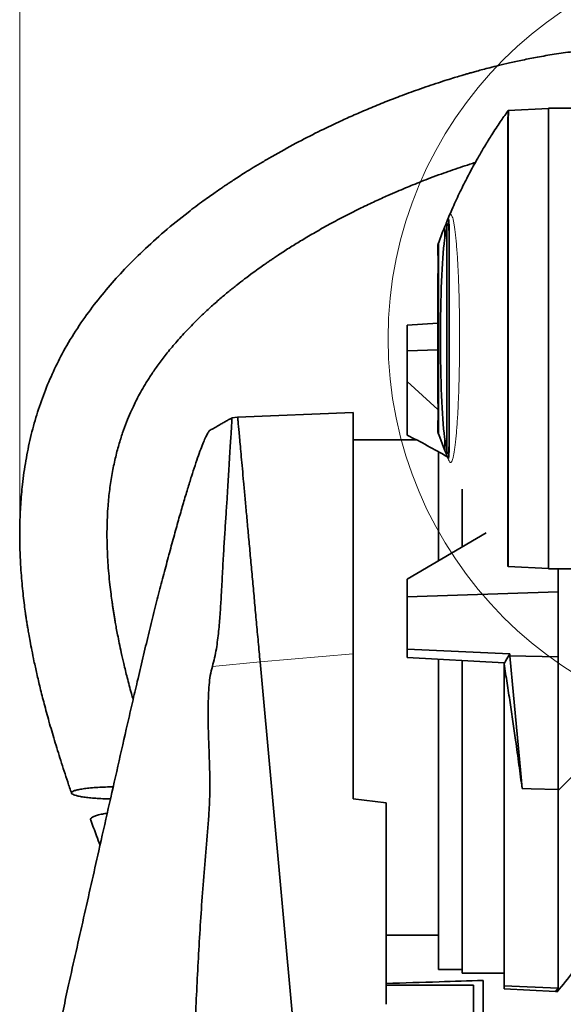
# Model space of a CAD drawing. Header units: millimetres. Extents: x 0 to 12118, y 0 to 8400.
# Tile 37 of 127: x 4073 to 4384, y 5087 to 5652. Entities that reach past the tile are written whole.
import ezdxf

# ---------------------------------------------------------------- set-up
doc = ezdxf.new("R2010")
doc.units = ezdxf.units.MM
doc.header["$LTSCALE"] = 20
doc.header["$PDSIZE"] = -1
doc.styles.add('SLDTEXTSTYLE0', font='TXT', dxfattribs={"width": 0.605})
doc.dimstyles.new('SLDDIMSTYLE0', dxfattribs={"dimtxt": 70, "dimasz": 70, "dimexe": 0, "dimexo": 0.0625, "dimgap": 17.5, "dimtad": 1, "dimdec": 0, "dimrnd": 1e-09, "dimzin": 12, "dimdsep": 46, "dimtxsty": 'SLDTEXTSTYLE0', "dimsah": 1, "dimcen": 0.09, "dimadec": 0, "dimazin": 3, "dimtfac": 1, "dimtofl": 0, "dimtmove": 0, "dimatfit": 3, "dimfxl": 1, "dimfrac": 2, "dimtolj": 1, "dimtzin": 12, "dimarcsym": 0})

# ---------------------------------------------------------------- blocks, each defined once
blk = doc.blocks.new('_D_28')
at = {"color": 7, "linetype": 'Continuous', "lineweight": 0}
for p, q in [((4072.63, 5358.99), (4072.63, 5916.31)), ((4509.69, 5472.87), (4509.69, 5916.31)), ((4072.63, 5886.31), (4509.69, 5886.31))]:
    blk.add_line(p, q, dxfattribs=at)
at = {"color": 7, "linetype": 'Continuous', "lineweight": 18}
for centre, start, end in [((4318.38, 5940.02), 153.4349, 206.5651), ((4263.94, 5940.02), 333.4349, 26.5651)]:
    blk.add_arc(centre, 120.11, start, end, dxfattribs=at)
for points in [[(4072.63, 5886.31), (4142.63, 5876.31), (4142.63, 5896.31)], [(4509.69, 5886.31), (4439.69, 5896.31), (4439.69, 5876.31)]]:
    blk.add_solid(points, dxfattribs=at)
at = {"color": 7, "linetype": 'Continuous', "lineweight": 18, "insert": (4210.95, 5976.54), "char_height": 70, "attachment_point": 1, "style": 'SLDTEXTSTYLE0'}
blk.add_mtext('437', dxfattribs=at)

msp = doc.modelspace()

# ---------------------------------------------------------------- linework, layer by layer
at = {"color": 8, "linetype": 'Continuous', "lineweight": 18}
for p, q in [((4352.180869, 5598.944985), (4352.216471, 5598.946228)), ((4352.612137, 5599.503984), (4352.216471, 5598.946228)), ((4316.082098, 5525.359133), (4316.082098, 5532.716801)), ((4312.714089, 5523.930677), (4312.714089, 5413.809663)), ((4316.082098, 5405.025006), (4316.082098, 5412.38242)), ((4352.194032, 5338.796109), (4352.152463, 5338.797561)), ((4352.194032, 5338.796109), (4352.589534, 5338.238754)), ((4210.344173, 5283.593172), (4263.692207, 5288.209591)), ((4183.020985, 5280.954938), (4210.344173, 5283.593175))]:
    msp.add_line(p, q, dxfattribs=at)
at = {"color": 7, "linetype": 'Continuous', "lineweight": 35}
for p, q in [((4352.612137, 5599.503984), (4352.612493, 5599.504003)), ((4352.612493, 5599.504003), (4375.69209, 5600.713553)), ((4375.69209, 5600.870777), (4412.888022, 5600.870777)), ((4375.69209, 5336.870777), (4375.69209, 5600.870777)), ((4317.425076, 5404.457487), (4317.425076, 5533.284067)), ((4312.19209, 5520.546617), (4312.19209, 5522.495518)), ((4312.19209, 5506.145965), (4312.19209, 5497.270023)), ((4312.387424, 5505.972808), (4312.19209, 5506.128575)), ((4312.19209, 5491.920009), (4312.19209, 5497.194937)), ((4294.69209, 5476.465392), (4312.19209, 5477.68256)), ((4294.69209, 5461.811627), (4294.69209, 5476.465392)), ((4312.19209, 5462.384783), (4294.69209, 5461.811627)), ((4294.69209, 5461.811627), (4294.69209, 5444.213055)), ((4312.19209, 5440.546617), (4312.19209, 5445.821545)), ((4294.69209, 5444.213055), (4312.19209, 5428.128881)), ((4294.69209, 5444.213055), (4294.69209, 5413.491565)), ((4312.19209, 5440.546617), (4312.19209, 5431.612979)), ((4312.19209, 5431.612979), (4312.382538, 5431.764849)), ((4197.502148, 5423.866603), (4194.257625, 5423.397264)), ((4263.69135, 5426.449607), (4197.501028, 5423.870777)), ((4312.19209, 5415.244742), (4312.19209, 5417.194937)), ((4299.792669, 5410.870777), (4263.69209, 5410.870777)), ((4316.082098, 5405.025006), (4312.714089, 5413.809663)), ((4312.69209, 5341.514932), (4312.69209, 5403.923324)), ((4326.19209, 5349.460712), (4326.19209, 5382.471434)), ((4339.855182, 5357.502484), (4294.69209, 5330.92056)), ((4352.152463, 5338.797561), (4352.17272, 5338.796854)), ((4352.589601, 5338.23875), (4352.589534, 5338.238754)), ((4352.589601, 5338.23875), (4375.69209, 5337.028)), ((4507.887404, 5339.523958), (4381.195205, 5209.873964)), ((4375.69209, 5336.870777), (4412.888022, 5336.870777)), ((4381.19209, 5336.870777), (4381.19209, 5323.660378)), ((4294.69209, 5330.92056), (4294.69209, 5320.9153)), ((4381.19209, 5323.660378), (4294.69209, 5320.9153)), ((4294.69209, 5290.9153), (4294.69209, 5320.9153)), ((4381.19209, 5286.527705), (4381.19209, 5323.660378)), ((4263.69209, 5288.209626), (4263.69209, 5205.154597)), ((4294.69209, 5290.9153), (4353.392968, 5288.145993)), ((4294.69209, 5286.114255), (4294.69209, 5290.9153)), ((4353.392968, 5288.145993), (4353.56768, 5287.046578)), ((4353.56768, 5287.046578), (4381.19209, 5286.527705)), ((4381.19209, 5210.377113), (4381.19209, 5286.527705)), ((4210.344173, 5283.593175), (4247.673424, 4875.870777)), ((4350.19209, 5282.937943), (4294.69209, 5286.114255)), ((4312.69209, 5268.870777), (4312.69209, 5285.090638)), ((4326.19209, 5268.870777), (4326.19209, 5284.313333)), ((4350.19209, 5282.458648), (4350.19209, 5282.937943)), ((4350.19209, 5282.458648), (4350.19209, 5097.972943)), ((4312.69209, 5107.370777), (4312.69209, 5268.870777)), ((4326.19209, 5105.278866), (4326.19209, 5268.870777)), ((4381.19209, 5210.377113), (4381.195205, 5209.873964)), ((4381.195205, 5209.873964), (4381.19209, 5209.870777)), ((4381.19209, 5209.870777), (4381.19209, 5096.550253)), ((4263.69209, 5205.154597), (4282.69209, 5202.820993)), ((4282.69209, 5202.820993), (4282.69209, 5087.346063)), ((4282.69209, 5126.870777), (4312.69209, 5126.870777)), ((4312.69209, 5107.370777), (4326.19209, 5107.370777)), ((4326.19209, 5105.278866), (4350.19209, 5105.278866)), ((4338.19209, 5052.340413), (4338.19209, 5101.074135)), ((4282.69209, 5098.385789), (4332.69209, 5098.385789)), ((4332.69209, 5098.385789), (4332.69209, 5061.565595)), ((4350.19209, 5097.972943), (4381.19209, 5096.550253)), ((4350.19209, 5096.185223), (4350.19209, 5097.972943)), ((4379.591476, 5094.644467), (4350.19209, 5096.185223)), ((4381.19209, 5096.550253), (4379.591476, 5094.644467))]:
    msp.add_line(p, q, dxfattribs=at)
at = {"color": 7, "linetype": 'Continuous', "lineweight": 35, "flags": 128}
for points in [[(4352.575879, 5599.506194), (4352.377016, 5599.225542), (4352.178155, 5598.94489)], [(4352.17739, 5338.796691), (4352.376286, 5338.516273), (4352.575181, 5338.235855)], [(4350.19209, 5282.458648), (4350.992295, 5283.880485), (4351.792511, 5285.302321), (4353.392968, 5288.145993)], [(4353.56768, 5287.046578), (4355.625012, 5264.567088), (4357.68236, 5242.087599), (4359.739731, 5219.60811), (4360.532179, 5210.949605)], [(4360.532179, 5210.949605), (4365.70989, 5210.806179), (4381.19209, 5210.377113)]]:
    msp.add_lwpolyline(points, dxfattribs=at)
at = {"color": 7, "linetype": 'Continuous', "lineweight": 18}
msp.add_circle((4509.69209, 5468.870777), 225.9912, dxfattribs=at)
at = {"color": 7, "linetype": 'Continuous', "lineweight": 35}
msp.add_arc((3997.32231, 5415.627146), 500, 320.05307632, 323.47712449, dxfattribs=at)
for centre, major_axis, ratio, start_param, end_param in [((4318.420754, 5468.870777), (0, 65.044195), 0.0725251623, 0.5187065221, 2.6228861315), ((4279.175845, 5276.081587), (220.439218, -146.363417), 0.4788674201, 1.711118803, 1.8115093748)]:
    msp.add_ellipse(centre, major_axis=major_axis, ratio=ratio, start_param=start_param, end_param=end_param, dxfattribs=at)
for points, knots in [([(4400.068604, 5634.229359), (4396.504445, 5633.905457), (4389.384385, 5633.258404), (4379.136527, 5631.809856), (4369.590089, 5630.188635), (4361.065736, 5628.505914), (4353.61181, 5626.87275), (4347.36383, 5625.392126), (4342.275695, 5624.115681), (4338.190231, 5623.046385), (4334.830029, 5622.137054), (4332.095861, 5621.37716), (4329.824545, 5620.732794), (4327.611476, 5620.094268), (4324.933483, 5619.30729), (4321.493628, 5618.271868), (4317.242693, 5616.953648), (4312.249009, 5615.351216), (4306.670762, 5613.491434), (4299.320177, 5610.940079), (4290.653711, 5607.766473), (4280.980344, 5603.996295), (4271.915591, 5600.25926), (4263.439533, 5596.582696), (4254.041584, 5592.312464), (4243.209331, 5587.112417), (4230.497528, 5580.583607), (4219.917419, 5574.740945), (4211.811688, 5570.018399), (4206.674872, 5566.931828), (4202.109628, 5564.109144), (4198.266712, 5561.673396), (4195.133663, 5559.645604), (4192.720193, 5558.056865), (4190.841233, 5556.804211), (4189.082253, 5555.61982), (4187.010496, 5554.209055), (4184.396493, 5552.402478), (4181.248909, 5550.186536), (4177.582062, 5547.546884), (4173.4611, 5544.501618), (4165.960391, 5538.791115), (4155.643953, 5530.415219), (4143.523561, 5519.507492), (4132.758683, 5508.778135), (4123.097683, 5498.096938), (4114.019538, 5486.831835), (4105.464456, 5474.702239), (4098.031828, 5462.375631), (4091.767807, 5450.016518), (4086.611552, 5437.835853), (4082.245251, 5425.183082), (4078.700737, 5412.164576), (4075.981316, 5398.849511), (4074.166301, 5386.004176), (4073.08671, 5373.695995), (4072.597697, 5362.008742), (4072.607702, 5350.540621), (4072.990098, 5340.860369), (4073.514676, 5333.097942), (4074.036488, 5327.102231), (4074.624911, 5321.48526), (4075.25432, 5316.27731), (4075.809196, 5312.175898), (4076.228668, 5309.287352), (4076.470738, 5307.68032), (4076.668513, 5306.39686), (4076.908799, 5304.868089), (4077.28362, 5302.556665), (4077.839827, 5299.27846), (4078.599049, 5295.048965), (4079.592048, 5289.862573), (4080.860782, 5283.680793), (4082.444773, 5276.50273), (4084.384687, 5268.331518), (4086.707283, 5259.220431), (4089.443103, 5249.194894), (4092.59217, 5238.359233), (4096.171314, 5226.768495), (4099.433318, 5216.654893), (4101.568981, 5210.42471), (4102.309013, 5208.265882)], [0, 0, 0, 0, 0.0175187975, 0.0349970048, 0.0510286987, 0.0654674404, 0.0781858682, 0.0890757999, 0.0975703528, 0.1044802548, 0.1103071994, 0.1150666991, 0.1187414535, 0.12215889, 0.1266143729, 0.1327461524, 0.1401867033, 0.1489582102, 0.1590835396, 0.169724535, 0.1880515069, 0.2054585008, 0.2218917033, 0.2373079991, 0.2518578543, 0.2737058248, 0.297616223, 0.3235443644, 0.3342680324, 0.3445784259, 0.3535214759, 0.3610953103, 0.3673042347, 0.3721528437, 0.3755159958, 0.3785745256, 0.3827431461, 0.38803273, 0.3944375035, 0.4019497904, 0.4105596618, 0.4199614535, 0.4488557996, 0.476478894, 0.5004828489, 0.5235548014, 0.5468940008, 0.5708355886, 0.5952763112, 0.6159368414, 0.6368403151, 0.6578765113, 0.6789346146, 0.7000578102, 0.7213023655, 0.7392786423, 0.7573968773, 0.7754855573, 0.7923239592, 0.802161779, 0.8114269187, 0.8201208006, 0.8282438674, 0.8356517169, 0.8392327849, 0.841722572, 0.8431564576, 0.8452294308, 0.8488697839, 0.8539717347, 0.8605877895, 0.8687189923, 0.8783654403, 0.8897423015, 0.9026830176, 0.9171770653, 0.9332061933, 0.9507416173, 0.9693891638, 0.9893930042, 1, 1, 1, 1]), ([(4352.160455, 5598.959229), (4350.75964, 5596.975858), (4347.673906, 5592.60686), (4343.35494, 5585.973555), (4339.299198, 5579.433567), (4335.938167, 5573.72009), (4333.190764, 5568.84107), (4330.861063, 5564.543415), (4328.720004, 5560.457385), (4326.594089, 5556.255119), (4324.456917, 5551.869773), (4322.329984, 5547.33066), (4320.358214, 5542.938357), (4318.819299, 5539.386927), (4317.987054, 5537.386481), (4317.703143, 5536.704053)], [0, 0, 0, 0, 0.10205737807, 0.22481339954, 0.33259930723, 0.42548151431, 0.50353211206, 0.56818363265, 0.63201804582, 0.69813420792, 0.76655517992, 0.83730421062, 0.90892418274, 0.96893055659, 1, 1, 1, 1]), ([(4352.612493, 5599.504003), (4352.683632, 5599.432698), (4352.826387, 5599.289612), (4352.760357, 5598.069175), (4352.58039, 5596.121218), (4352.496662, 5593.382568), (4352.575683, 5589.858221), (4352.578491, 5585.476931), (4352.557015, 5580.237938), (4352.562629, 5574.162656), (4352.564105, 5567.347461), (4352.557582, 5559.799845), (4352.559103, 5551.511629), (4352.562203, 5542.643763), (4352.555321, 5533.317238), (4352.555539, 5523.564739), (4352.555305, 5513.303656), (4352.554225, 5502.743394), (4352.555156, 5492.01934), (4352.552818, 5481.159775), (4352.554153, 5470.081397), (4352.554268, 5459.019131), (4352.555234, 5448.107259), (4352.554055, 5437.469027), (4352.553685, 5427.023681), (4352.556105, 5416.793654), (4352.554098, 5406.812748), (4352.560387, 5397.302757), (4352.562268, 5388.368748), (4352.559521, 5380.017369), (4352.55911, 5372.200659), (4352.564945, 5365.101113), (4352.567674, 5358.788677), (4352.558869, 5353.259309), (4352.558687, 5348.489255), (4352.570017, 5344.679459), (4352.566395, 5341.792878), (4352.51844, 5339.775778), (4352.592384, 5338.480916), (4352.59053, 5338.319644), (4352.589601, 5338.23875)], [0, 0, 0, 0, 0.0245886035, 0.0493417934, 0.073927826, 0.0986612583, 0.1238572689, 0.1492127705, 0.1756141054, 0.202199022, 0.2285641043, 0.2551122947, 0.2822376, 0.3095622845, 0.3359299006, 0.3624805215, 0.3896083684, 0.4169357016, 0.4433072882, 0.4698620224, 0.4969942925, 0.5243261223, 0.5506963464, 0.5772496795, 0.6036198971, 0.6301731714, 0.6573038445, 0.6846339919, 0.7110065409, 0.7375623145, 0.7646957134, 0.7920286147, 0.8183991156, 0.8449528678, 0.8720840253, 0.899414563, 0.9241699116, 0.9490768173, 0.9744569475, 1, 1, 1, 1]), ([(4137.592772, 5261.97746), (4137.261028, 5263.13439), (4136.066828, 5267.299063), (4134.278598, 5274.179715), (4132.361769, 5281.98704), (4130.862247, 5288.589857), (4129.697131, 5294.06283), (4128.757249, 5298.766461), (4128.007063, 5302.745726), (4127.423513, 5306.008709), (4126.955895, 5308.745343), (4126.563603, 5311.136202), (4126.207098, 5313.398888), (4125.868594, 5315.637921), (4125.440019, 5318.600688), (4124.893491, 5322.660757), (4124.243255, 5328.114839), (4123.430525, 5336.266469), (4122.71958, 5346.929437), (4122.510741, 5359.88573), (4123.027185, 5371.733103), (4124.099459, 5382.336245), (4125.482723, 5391.384771), (4127.256581, 5399.931695), (4129.290671, 5407.695176), (4131.484547, 5414.645885), (4133.754165, 5420.821992), (4136.018557, 5426.256567), (4138.153315, 5430.875053), (4140.25153, 5435.050189), (4142.510475, 5439.214053), (4145.251269, 5443.860508), (4148.589486, 5449.048341), (4152.585358, 5454.731691), (4157.317172, 5460.897372), (4162.862294, 5467.520526), (4169.327354, 5474.596402), (4175.775719, 5481.057189), (4181.895277, 5486.763717), (4187.206681, 5491.452479), (4192.322954, 5495.750014), (4197.038931, 5499.543791), (4201.653597, 5503.119847), (4206.007239, 5506.373526), (4209.932909, 5509.210869), (4212.773621, 5511.212386), (4214.636617, 5512.50354), (4215.907028, 5513.37583), (4217.264105, 5514.300337), (4219.129508, 5515.557496), (4221.613969, 5517.206364), (4224.584479, 5519.14025), (4228.89142, 5521.884329), (4234.656285, 5525.438075), (4242.10531, 5529.824935), (4250.424107, 5534.482944), (4259.227421, 5539.150119), (4267.954911, 5543.527326), (4276.033859, 5547.374429), (4282.939966, 5550.511802), (4288.732665, 5553.042296), (4293.527058, 5555.070997), (4298.110298, 5556.955208), (4302.90654, 5558.870148), (4308.303311, 5560.95355), (4313.86745, 5563.018721), (4319.503563, 5565.029242), (4324.965846, 5566.898532), (4329.738999, 5568.472059), (4332.64827, 5569.38168), (4333.698733, 5569.71012)], [0, 0, 0, 0, 0.0081689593, 0.0294063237, 0.0481825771, 0.0626208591, 0.0752280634, 0.0860299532, 0.0950504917, 0.1025984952, 0.1084317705, 0.1138122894, 0.1189716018, 0.1239112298, 0.1291152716, 0.1392018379, 0.1515948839, 0.1662352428, 0.1945780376, 0.2238707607, 0.2540582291, 0.2751781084, 0.2966305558, 0.3168141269, 0.335333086, 0.3522620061, 0.3676467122, 0.3815032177, 0.3938243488, 0.4037729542, 0.4148868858, 0.4277932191, 0.4426094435, 0.4594839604, 0.4782265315, 0.4992525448, 0.5226771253, 0.5486013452, 0.5665061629, 0.5844974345, 0.6010384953, 0.6160326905, 0.6294122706, 0.6444013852, 0.656433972, 0.6654423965, 0.6702646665, 0.6733117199, 0.6769239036, 0.6825143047, 0.6900968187, 0.699179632, 0.7089814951, 0.7282620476, 0.749831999, 0.7736905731, 0.7996587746, 0.8244672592, 0.8467977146, 0.8666263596, 0.881205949, 0.8940583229, 0.9055317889, 0.9182215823, 0.9326398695, 0.9487417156, 0.9625363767, 0.9772984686, 0.9918030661, 1, 1, 1, 1]), ([(4316.082098, 5532.716801), (4316.514788, 5533.760985), (4317.164792, 5535.329601), (4317.779913, 5536.99785), (4318.095999, 5537.626818), (4318.299513, 5537.549852), (4318.429509, 5537.073017), (4318.533258, 5536.105925), (4318.620443, 5534.497216), (4318.681054, 5532.113864), (4318.688394, 5529.699786), (4318.69209, 5528.4841)], [0, 0, 0, 0, 0.2645715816, 0.3974502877, 0.5301994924, 0.5979061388, 0.6655840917, 0.7352966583, 0.8050227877, 0.9018129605, 1, 1, 1, 1]), ([(4317.425076, 5533.284067), (4317.506501, 5533.616831), (4317.669841, 5534.284361), (4317.887876, 5534.795843), (4318.083922, 5534.934624), (4318.255798, 5534.647587), (4318.400816, 5533.919625), (4318.517823, 5532.724124), (4318.604249, 5531.048141), (4318.676477, 5528.451977), (4318.686067, 5525.857528), (4318.69209, 5524.228217)], [0, 0, 0, 0, 0.0969858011, 0.1945545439, 0.2939514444, 0.3939778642, 0.4980649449, 0.602876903, 0.7099758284, 0.8178651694, 1, 1, 1, 1]), ([(4312.714089, 5523.930677), (4313.801342, 5526.835853), (4314.923099, 5529.833223), (4316.047513, 5532.630754), (4316.082098, 5532.716801)], [0, 0, 0, 0, 0.9692415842, 1, 1, 1, 1]), ([(4316.082098, 5525.359133), (4316.208748, 5526.317481), (4316.463055, 5528.24181), (4316.815098, 5530.431566), (4317.140041, 5532.165661), (4317.329857, 5532.910453), (4317.425076, 5533.284067)], [0, 0, 0, 0, 0.260069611, 0.5222110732, 0.7603240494, 1, 1, 1, 1]), ([(4312.19209, 5522.495518), (4312.198314, 5522.512737), (4312.210778, 5522.547223), (4312.313528, 5522.831693), (4312.472628, 5523.270615), (4312.633532, 5523.710465), (4312.714089, 5523.930677)], [0, 0, 0, 0, 0.2482799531, 0.4972596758, 0.7483014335, 1, 1, 1, 1]), ([(4318.69209, 5528.4841), (4318.69209, 5527.409258), (4318.69209, 5525.259595), (4318.69209, 5521.115263), (4318.69209, 5516.040251), (4318.69209, 5509.899809), (4318.69209, 5503.249315), (4318.69209, 5496.15233), (4318.69209, 5488.714792), (4318.69209, 5481.027159), (4318.69209, 5473.181573), (4318.69209, 5465.282928), (4318.69209, 5457.425881), (4318.69209, 5449.71549), (4318.69209, 5442.244653), (4318.69209, 5435.104907), (4318.69209, 5428.403342), (4318.69209, 5422.204945), (4318.69209, 5416.997184), (4318.69209, 5412.668828), (4318.69209, 5410.393094), (4318.69209, 5409.255228)], [0, 0, 0, 0, 0.0412864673, 0.0825721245, 0.1377966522, 0.193197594, 0.2484234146, 0.303698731, 0.3591501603, 0.4144254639, 0.4697219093, 0.5251942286, 0.5804901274, 0.6358157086, 0.6913178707, 0.7466436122, 0.8019582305, 0.8574491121, 0.9127629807, 0.9563815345, 1, 1, 1, 1]), ([(4312.19209, 5520.546617), (4312.195108, 5520.301256), (4312.202944, 5519.664003), (4312.270821, 5517.550134), (4312.358532, 5514.2313), (4312.41215, 5510.286337), (4312.401605, 5506.188941), (4312.332725, 5502.390199), (4312.243396, 5499.333582), (4312.196095, 5497.767684), (4312.19286, 5497.305032), (4312.19209, 5497.194937)], [0, 0, 0, 0, 0.0787874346, 0.204627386, 0.3306310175, 0.4567003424, 0.5826622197, 0.7085605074, 0.8345573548, 0.9606303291, 1, 1, 1, 1]), ([(4312.19209, 5445.821545), (4312.196978, 5447.571587), (4312.206855, 5451.107778), (4312.256511, 5457.19887), (4312.296242, 5463.928581), (4312.303943, 5471.186874), (4312.272199, 5478.515915), (4312.212882, 5485.574417), (4312.198888, 5489.845283), (4312.19209, 5491.920009)], [0, 0, 0, 0, 0.1243260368, 0.2512171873, 0.3972374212, 0.5472177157, 0.6980668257, 0.8533251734, 1, 1, 1, 1]), ([(4312.19209, 5440.546617), (4312.195108, 5440.301256), (4312.202944, 5439.664003), (4312.270821, 5437.550134), (4312.358532, 5434.2313), (4312.41215, 5430.286337), (4312.401605, 5426.188941), (4312.332725, 5422.390199), (4312.243396, 5419.333582), (4312.196095, 5417.767684), (4312.19286, 5417.305032), (4312.19209, 5417.194937)], [0, 0, 0, 0, 0.0787874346, 0.204627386, 0.3306310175, 0.4567003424, 0.5826622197, 0.7085605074, 0.8345573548, 0.9606303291, 1, 1, 1, 1]), ([(4194.250955, 5423.373385), (4194.206535, 5423.34856), (4193.931418, 5423.1948), (4193.441852, 5422.920287), (4192.778233, 5422.54801), (4191.673847, 5421.92788), (4190.076866, 5421.030235), (4188.326027, 5420.044778), (4186.824474, 5419.197576), (4185.567116, 5418.486294), (4184.262289, 5417.745115), (4183.035969, 5417.046111), (4182.176746, 5416.551716), (4181.783197, 5416.325269)], [0, 0, 0, 0, 0.00988680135, 0.06123568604, 0.10908210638, 0.15746013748, 0.30755646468, 0.46896345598, 0.56788023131, 0.67244120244, 0.78321302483, 0.90070549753, 1, 1, 1, 1]), ([(4194.272858, 5423.291957), (4194.26872, 5423.280741), (4194.258654, 5423.253454), (4194.178147, 5421.950923), (4194.049067, 5419.580288), (4193.868443, 5416.144578), (4193.572654, 5411.711113), (4193.204222, 5406.228589), (4192.798245, 5399.798418), (4192.358219, 5392.517572), (4191.898811, 5384.414515), (4191.339654, 5375.410322), (4190.702882, 5365.648858), (4190.018734, 5355.256293), (4189.331263, 5344.261048), (4188.694054, 5332.60978), (4188.133327, 5321.370789), (4187.436932, 5310.802172), (4186.650829, 5301.000749), (4185.645662, 5292.669201), (4184.355168, 5285.957788), (4183.465697, 5282.622498), (4183.020985, 5280.954938)], [0, 0, 0, 0, 0.0393066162, 0.0956287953, 0.1523625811, 0.206916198, 0.2618571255, 0.3179938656, 0.3745319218, 0.4292486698, 0.4843362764, 0.5405983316, 0.5972618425, 0.652697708, 0.708502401, 0.7654727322, 0.8228471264, 0.8664664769, 0.9102817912, 0.9548607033, 0.9774315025, 1, 1, 1, 1]), ([(4197.501064, 5423.869847), (4197.509584, 5423.776796), (4197.526639, 5423.590509), (4197.663237, 5422.098542), (4197.879496, 5419.73649), (4198.182113, 5416.431205), (4198.567593, 5412.22087), (4199.035094, 5407.114668), (4199.580575, 5401.156747), (4200.200267, 5394.388265), (4200.890385, 5386.850564), (4201.647143, 5378.585007), (4202.466576, 5369.634886), (4203.342841, 5360.064031), (4204.270247, 5349.934594), (4205.24314, 5339.308344), (4206.238045, 5328.441657), (4207.246909, 5317.422518), (4208.262088, 5306.334397), (4209.295572, 5295.046337), (4209.994659, 5287.410682), (4210.344218, 5283.592688)], [0, 0, 0, 0, 0.0530215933, 0.1061490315, 0.1592830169, 0.2124237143, 0.2655741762, 0.3187370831, 0.3719146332, 0.4251088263, 0.4783183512, 0.5315446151, 0.5847884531, 0.6380500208, 0.6913292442, 0.7446227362, 0.797929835, 0.8484348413, 0.8989494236, 0.9494725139, 1, 1, 1, 1]), ([(4263.69209, 5426.430616), (4263.69209, 5426.336205), (4263.69209, 5426.147758), (4263.69209, 5424.50705), (4263.69209, 5421.905241), (4263.69209, 5418.213066), (4263.69209, 5413.517003), (4263.69209, 5407.827042), (4263.69209, 5401.243029), (4263.69209, 5393.692522), (4263.69209, 5385.322674), (4263.69209, 5376.143213), (4263.69209, 5366.27987), (4263.69209, 5355.651024), (4263.69209, 5344.479716), (4263.69209, 5332.8247), (4263.69209, 5320.752829), (4263.69209, 5308.199354), (4263.69209, 5297.270687), (4263.69209, 5290.558671), (4263.69209, 5288.209263)], [0, 0, 0, 0, 0.0558609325, 0.1114997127, 0.1681243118, 0.2247484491, 0.2823965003, 0.3381694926, 0.3949272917, 0.4516853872, 0.5094568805, 0.5656263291, 0.622793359, 0.6799613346, 0.7381489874, 0.7947080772, 0.8516613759, 0.9098430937, 0.9684423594, 1, 1, 1, 1]), ([(4181.81687, 5416.277674), (4181.767805, 5416.273711), (4181.484018, 5416.250792), (4180.748412, 5415.273162), (4179.616013, 5413.315244), (4178.270648, 5410.371824), (4176.745225, 5406.580353), (4175.023087, 5401.882893), (4173.115794, 5396.303374), (4171.044677, 5389.904978), (4168.813559, 5382.698684), (4166.429033, 5374.698414), (4163.893719, 5365.904662), (4161.230019, 5356.38324), (4158.443792, 5346.152894), (4155.564067, 5335.325186), (4152.580423, 5323.862954), (4150.030766, 5313.831231), (4147.952197, 5305.484749), (4145.835488, 5296.86763), (4143.173256, 5285.813813), (4140.106503, 5272.815219), (4137.180379, 5260.225998), (4133.457677, 5244.03486), (4128.849655, 5223.781927), (4123.363404, 5199.49528), (4116.850849, 5170.54007), (4109.261268, 5136.871219), (4103.469446, 5111.268269), (4100.573363, 5098.46603)], [0, 0, 0, 0, 0.00603047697, 0.0348796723, 0.06393518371, 0.09216310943, 0.12057874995, 0.14957319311, 0.17876244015, 0.20798240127, 0.23738923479, 0.26737374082, 0.29755363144, 0.32826471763, 0.35917630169, 0.39067108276, 0.42235143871, 0.45511625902, 0.47166468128, 0.48821325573, 0.52223913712, 0.55650639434, 0.58728191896, 0.61806302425, 0.67987316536, 0.74194918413, 0.80404172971, 0.90201501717, 1, 1, 1, 1]), ([(4312.714089, 5413.809663), (4312.634525, 5414.027132), (4312.475199, 5414.462612), (4312.315665, 5414.902652), (4312.211252, 5415.191709), (4312.198484, 5415.227047), (4312.19209, 5415.244742)], [0, 0, 0, 0, 0.2483579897, 0.4973361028, 0.7483103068, 1, 1, 1, 1]), ([(4317.425076, 5404.457487), (4317.353747, 5404.733707), (4317.122155, 5405.630538), (4316.679582, 5407.975344), (4316.282544, 5410.90392), (4316.082098, 5412.38242)], [0, 0, 0, 0, 0.1805824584, 0.5863147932, 1, 1, 1, 1]), ([(4318.69209, 5413.513336), (4318.690068, 5412.558954), (4318.68601, 5410.643567), (4318.649638, 5408.253131), (4318.586379, 5406.238127), (4318.492284, 5404.686901), (4318.367574, 5403.59893), (4318.211875, 5402.964475), (4318.02172, 5402.80205), (4317.768786, 5403.119808), (4317.55229, 5403.962384), (4317.425076, 5404.457487)], [0, 0, 0, 0, 0.10393850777, 0.20859832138, 0.31553399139, 0.42325648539, 0.52719510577, 0.63185557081, 0.73879117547, 0.84651212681, 1, 1, 1, 1]), ([(4318.69209, 5409.255228), (4318.690337, 5408.409663), (4318.686832, 5406.718552), (4318.656011, 5404.61167), (4318.602548, 5402.853348), (4318.523346, 5401.515669), (4318.418608, 5400.606705), (4318.287937, 5400.101044), (4318.129233, 5400.092718), (4317.903945, 5400.528038), (4317.588878, 5401.293396), (4317.021967, 5402.727668), (4316.458216, 5404.105654), (4316.082098, 5405.025006)], [0, 0, 0, 0, 0.067222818, 0.134444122, 0.2035599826, 0.2726741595, 0.3399171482, 0.4071547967, 0.4762784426, 0.5454669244, 0.6589604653, 0.7724684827, 1, 1, 1, 1]), ([(4183.020985, 5280.954938), (4182.586306, 5279.227161), (4181.716726, 5275.770726), (4180.866734, 5268.079558), (4180.499443, 5257.971226), (4180.624041, 5245.464348), (4181.097191, 5232.958699), (4181.538571, 5220.45439), (4181.693794, 5207.945984), (4180.464147, 5187.169304), (4177.70416, 5158.18558), (4175.296157, 5120.840278), (4173.381419, 5083.475246), (4172.309821, 5046.071237), (4172.240076, 5008.645524), (4173.149629, 4971.221542), (4174.884629, 4933.829461), (4178.27233, 4884.081939), (4183.455297, 4822.007882), (4190.97926, 4722.6552), (4197.29887, 4636.191318), (4202.167648, 4562.596046), (4204.137722, 4526.744641), (4206.113121, 4490.893607), (4208.337791, 4455.064511), (4210.990168, 4419.269349), (4213.444785, 4395.47397), (4214.672061, 4383.576587)], [0, 0, 0, 0, 0.0059265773, 0.0118561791, 0.0257392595, 0.0396394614, 0.0535619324, 0.0674830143, 0.0813800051, 0.0952609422, 0.1368413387, 0.1784276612, 0.2200085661, 0.2615815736, 0.3031897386, 0.3448097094, 0.3864346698, 0.4280496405, 0.5111572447, 0.5942640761, 0.7604779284, 0.8003992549, 0.8403290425, 0.8802591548, 0.9201809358, 0.9600914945, 1, 1, 1, 1]), ([(4360.532179, 5210.949605), (4359.93718, 5215.47856), (4358.743045, 5224.567963), (4356.948637, 5237.479287), (4355.232895, 5249.42542), (4353.612868, 5260.363799), (4351.93428, 5271.401841), (4350.773612, 5278.768017), (4350.19209, 5282.458648)], [0, 0, 0, 0, 0.1960922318, 0.3935480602, 0.5436291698, 0.6943115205, 0.8468427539, 1, 1, 1, 1]), ([(4124.619173, 5205.034147), (4123.518373, 5205.059166), (4120.923677, 5205.118139), (4117.139711, 5205.321544), (4113.334955, 5205.618041), (4110.056016, 5205.983463), (4107.254229, 5206.413792), (4105.049662, 5206.887176), (4103.422692, 5207.405215), (4102.437994, 5207.94762), (4102.114481, 5208.513268), (4102.489304, 5209.084484), (4103.59772, 5209.652295), (4105.451293, 5210.197521), (4108.048041, 5210.703283), (4111.326455, 5211.145982), (4115.208612, 5211.511165), (4119.51651, 5211.770395), (4123.244358, 5211.914792), (4125.486486, 5211.930383), (4126.17885, 5211.935197)], [0, 0, 0, 0, 0.0450645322, 0.1062215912, 0.1628396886, 0.2209192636, 0.2750810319, 0.3306601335, 0.3836865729, 0.4381747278, 0.4918825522, 0.5471901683, 0.6033908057, 0.6613972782, 0.7210301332, 0.7826454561, 0.8449498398, 0.9092569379, 0.9719787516, 1, 1, 1, 1]), ([(4122.763909, 5196.814993), (4121.82553, 5196.671503), (4119.688152, 5196.344669), (4117.125901, 5195.722269), (4115.024378, 5194.99552), (4113.743014, 5194.246347), (4113.140138, 5193.525273), (4113.287797, 5193.071934), (4113.35411, 5192.868342)], [0, 0, 0, 0, 0.1512581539, 0.344525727, 0.5190183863, 0.6991251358, 0.8648785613, 1, 1, 1, 1]), ([(4113.329597, 5192.859424), (4114.420202, 5189.87125), (4116.164816, 5185.09114), (4117.980903, 5180.366101), (4118.661706, 5178.594811)], [0, 0, 0, 0, 0.62512676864, 1, 1, 1, 1]), ([(4338.19209, 5101.074135), (4329.775548, 5100.796557), (4311.275785, 5100.186435), (4292.775561, 5099.588156), (4282.69209, 5099.262066)], [0, 0, 0, 0, 0.45495408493, 1, 1, 1, 1]), ([(4100.573363, 5098.46603), (4099.57835, 5093.853659), (4097.588338, 5084.628983), (4095.197872, 5070.599629), (4093.261157, 5056.44635), (4091.824228, 5042.062892), (4090.904014, 5027.510353), (4090.540239, 5012.773485), (4090.703804, 4997.99591), (4091.304223, 4988.162118), (4091.60443, 4983.245265)], [0, 0, 0, 0, 0.12253527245, 0.24506878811, 0.36847386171, 0.49187668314, 0.61831122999, 0.74474321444, 0.87237271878, 1, 1, 1, 1]), ([(4379.591476, 5094.644467), (4379.877699, 5094.629467), (4380.450828, 5094.59943), (4380.729011, 5094.584851), (4380.641238, 5094.589451), (4380.640366, 5094.589497)], [0, 0, 0, 0, 0.4969081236, 0.995001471, 1, 1, 1, 1])]:
    msp.add_open_spline(points, degree=3, knots=knots, dxfattribs=at)
at = {"color": 8, "linetype": 'Continuous', "lineweight": 18}
for points, knots in [([(4352.216471, 5598.946228), (4352.296797, 5598.82847), (4352.456975, 5598.593647), (4352.27065, 5596.634044), (4352.083507, 5593.538072), (4352.191033, 5589.221829), (4352.181755, 5583.759436), (4352.16162, 5577.184835), (4352.175914, 5569.566192), (4352.165493, 5560.979341), (4352.169928, 5551.522184), (4352.170262, 5541.251597), (4352.165526, 5530.28613), (4352.165832, 5518.742745), (4352.163962, 5506.71158), (4352.164954, 5494.30718), (4352.164774, 5481.668216), (4352.163892, 5468.913566), (4352.164861, 5456.142279), (4352.165101, 5443.496132), (4352.164597, 5431.111729), (4352.165578, 5419.075615), (4352.163538, 5407.5129), (4352.170399, 5396.552669), (4352.171099, 5386.287338), (4352.166233, 5376.807199), (4352.171781, 5368.215166), (4352.176524, 5360.606383), (4352.166684, 5354.022582), (4352.165361, 5348.548816), (4352.183727, 5344.227785), (4352.141917, 5341.132589), (4352.166743, 5339.164188), (4352.18493, 5338.918871), (4352.194032, 5338.796109)], [0, 0, 0, 0, 0.031347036, 0.0625099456, 0.093796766, 0.1251778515, 0.156309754, 0.187477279, 0.2188904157, 0.250083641, 0.28118816, 0.3125045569, 0.3438284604, 0.3749392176, 0.4061252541, 0.4375386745, 0.4687048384, 0.499819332, 0.531176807, 0.5624603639, 0.5935606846, 0.6247776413, 0.656181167, 0.6873245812, 0.7184533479, 0.7498410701, 0.7810858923, 0.81218447, 0.8434367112, 0.8748192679, 0.9059450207, 0.9370931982, 0.9685200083, 1, 1, 1, 1]), ([(4317.702041, 5536.704514), (4317.941057, 5537.30771), (4318.310141, 5538.23915), (4318.812201, 5539.255386), (4319.217567, 5539.809071), (4319.636616, 5539.964814), (4320.069911, 5539.590115), (4320.504423, 5538.685362), (4320.930991, 5537.285364), (4321.344445, 5535.408602), (4321.744134, 5533.071802), (4322.132937, 5530.249169), (4322.503156, 5526.981186), (4322.850386, 5523.307232), (4323.174138, 5519.240104), (4323.475462, 5514.752818), (4323.746301, 5509.951267), (4323.983719, 5504.900884), (4324.188502, 5499.625779), (4324.36245, 5494.062176), (4324.500211, 5488.342438), (4324.601227, 5482.544035), (4324.666725, 5476.685066), (4324.696584, 5470.698719), (4324.689295, 5464.71772), (4324.645891, 5458.815423), (4324.567488, 5453.003695), (4324.452746, 5447.235006), (4324.303068, 5441.6365), (4324.121346, 5436.271323), (4323.908911, 5431.144867), (4323.663156, 5426.226537), (4323.388159, 5421.614693), (4323.08797, 5417.355607), (4322.763538, 5413.453445), (4322.412419, 5409.90189), (4322.040627, 5406.771518), (4321.652998, 5404.089479), (4321.250483, 5401.857268), (4320.830991, 5400.078415), (4320.401875, 5398.796942), (4319.968366, 5398.021449), (4319.531568, 5397.73738), (4319.08905, 5397.956585), (4318.464852, 5399.137365), (4317.991237, 5400.334789), (4317.664335, 5401.161283)], [0, 0, 0, 0, 0.0366557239, 0.0566028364, 0.0765431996, 0.0980842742, 0.1197797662, 0.141961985, 0.1643047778, 0.1858472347, 0.2075375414, 0.2296916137, 0.2520055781, 0.2736988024, 0.2955465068, 0.317879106, 0.3403787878, 0.3618423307, 0.383457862, 0.4055519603, 0.4278121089, 0.4490626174, 0.470461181, 0.4923276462, 0.5143561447, 0.5355487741, 0.5568887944, 0.5786929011, 0.6006575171, 0.6218477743, 0.6431832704, 0.6649779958, 0.6869310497, 0.7082673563, 0.7297492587, 0.7516917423, 0.7737926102, 0.7953228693, 0.8169998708, 0.8391401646, 0.8614403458, 0.8831562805, 0.9050188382, 0.9273557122, 0.9498589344, 1, 1, 1, 1])]:
    msp.add_open_spline(points, degree=3, knots=knots, dxfattribs=at)
at = {"color": 7, "linetype": 'Continuous', "lineweight": 0}
msp.add_point((4072.625501, 5354.99269), dxfattribs=at)

# ---------------------------------------------------------------- dimensions: what is measured, and where the dimension line sits
at = {"color": 7, "linetype": 'Continuous', "lineweight": 18}
dim = msp.add_linear_dim(base=(4509.69209, 5886.306287), p1=(4072.625501, 5354.99269), p2=(4509.69209, 5468.870777), text='(<>)', dimstyle='SLDDIMSTYLE0', dxfattribs=at)
dim.commit()
dim.dimension.update_dxf_attribs({"geometry": '_D_28', "text_midpoint": (4291.158796, 5886.306287), "dimtype": 160})

doc.saveas('drawing.dxf')
